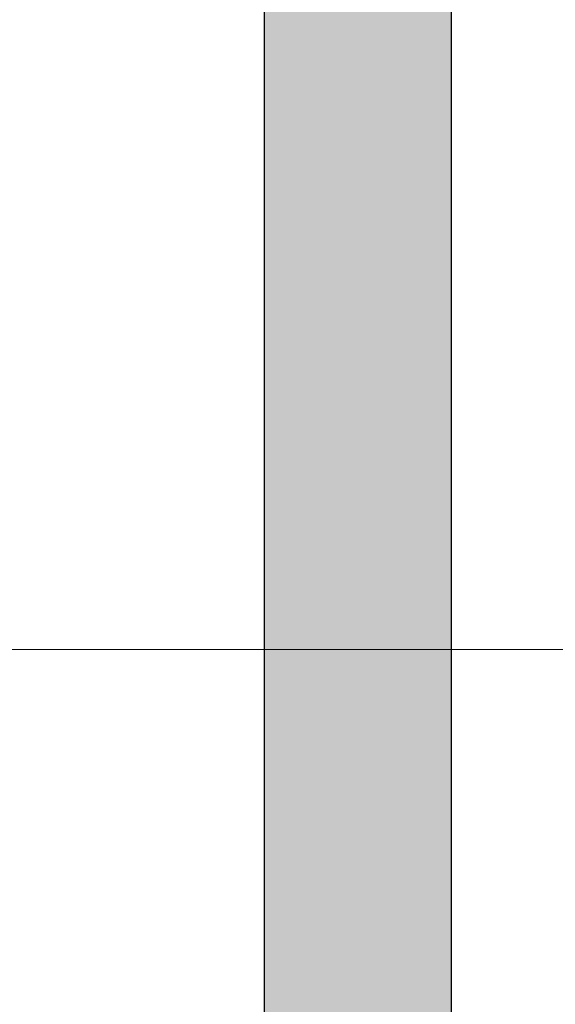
# Model space of a CAD drawing. Header units: millimetres. Extents: x -1722610 to 3896328, y -6858570 to -1329430.
# Tile 23 of 50: x 3103491 to 3104269, y -3468572 to -3467144. Entities that reach past the tile are written whole.
import ezdxf

# ---------------------------------------------------------------- set-up
doc = ezdxf.new("R2010")
doc.units = ezdxf.units.MM
doc.layers.get('0').update_dxf_attribs({"lineweight": 5})
doc.layers.add('.', color=7, linetype='Continuous', lineweight=15)

msp = doc.modelspace()

# ---------------------------------------------------------------- hatches: boundary and pattern name
at = {"layer": '.'}
h = msp.add_hatch(dxfattribs=at)
h.set_pattern_fill('AR-CONC', color=256, scale=1.35587)
h.set_pattern_definition([(50, (3022017.65, -3432713.51), (247.0187, -21.61133), [25.8293, -284.1225]), (355, (3022017.65, -3432713.51), (-47.7855, 259.0482), [20.66346, -227.2988]), (100.45144, (3022038.23, -3432715.31), (199.2332, 237.4369), [21.95155, -241.4672]), (46.1842, (3022017.65, -3432644.63), (367.5479, -57.0039), [38.744, -426.1838]), (96.63556, (3022048.28, -3432649.4), (321.8891, 335.4776), [32.9273, -362.2011]), (351.18415, (3022017.65, -3432644.63), (321.8891, 335.4776), [30.9951, -340.9467]), (21, (3022052.09, -3432661.85), (205.5694, -138.6583), [25.8293, -284.1225]), (326, (3022052.1, -3432661.85), (83.7955, 249.7349), [20.66346, -227.298]), (71.45144, (3022069.22, -3432673.4), (289.3649, 111.0766), [21.95155, -241.4668]), (37.5, (3022017.65, -3432713.51), (4.18774, 114.64563), [0, -224.5429, 0, -230.74194, 0, -228.159]), (7.5, (3022017.65, -3432713.51), (90.59877, 135.83182), [0, -131.55734, 0, -219.37704, 0, -86.95871]), (327.5, (3021940.85, -3432713.51), (183.8432, -7.76743), [0, -86.09774, 0, -268.62494, 0, -356.44463]), (317.5, (3021906.41, -3432713.51), (200.8439, 34.475), [0, -111.92706, 0, -178.3945, 0, -253.12735])])
h.paths.add_polyline_path([(3105078.2034, -3464838.0274), (3104807.0294, -3464838.0274), (3104807.0294, -3472896.5169), (3105078.2034, -3472896.5169)])
h.paths.add_polyline_path([(3104117.2125, -3464838.0274), (3103846.0386, -3464838.0274), (3103846.0386, -3472896.5169), (3104117.2125, -3472896.5169)])

# ---------------------------------------------------------------- linework, layer by layer
at = {"lineweight": 25}
for points in [[(3104117.2125, -3463679.8424), (3104117.2125, -3472896.5169)], [(3103846.0386, -3464838.0274), (3103846.0386, -3472896.5169)]]:
    msp.add_lwpolyline(points, dxfattribs=at)
msp.add_lwpolyline([(3104577.3762, -3468057.752), (3100405.4376, -3468057.752)])

doc.saveas('drawing.dxf')
